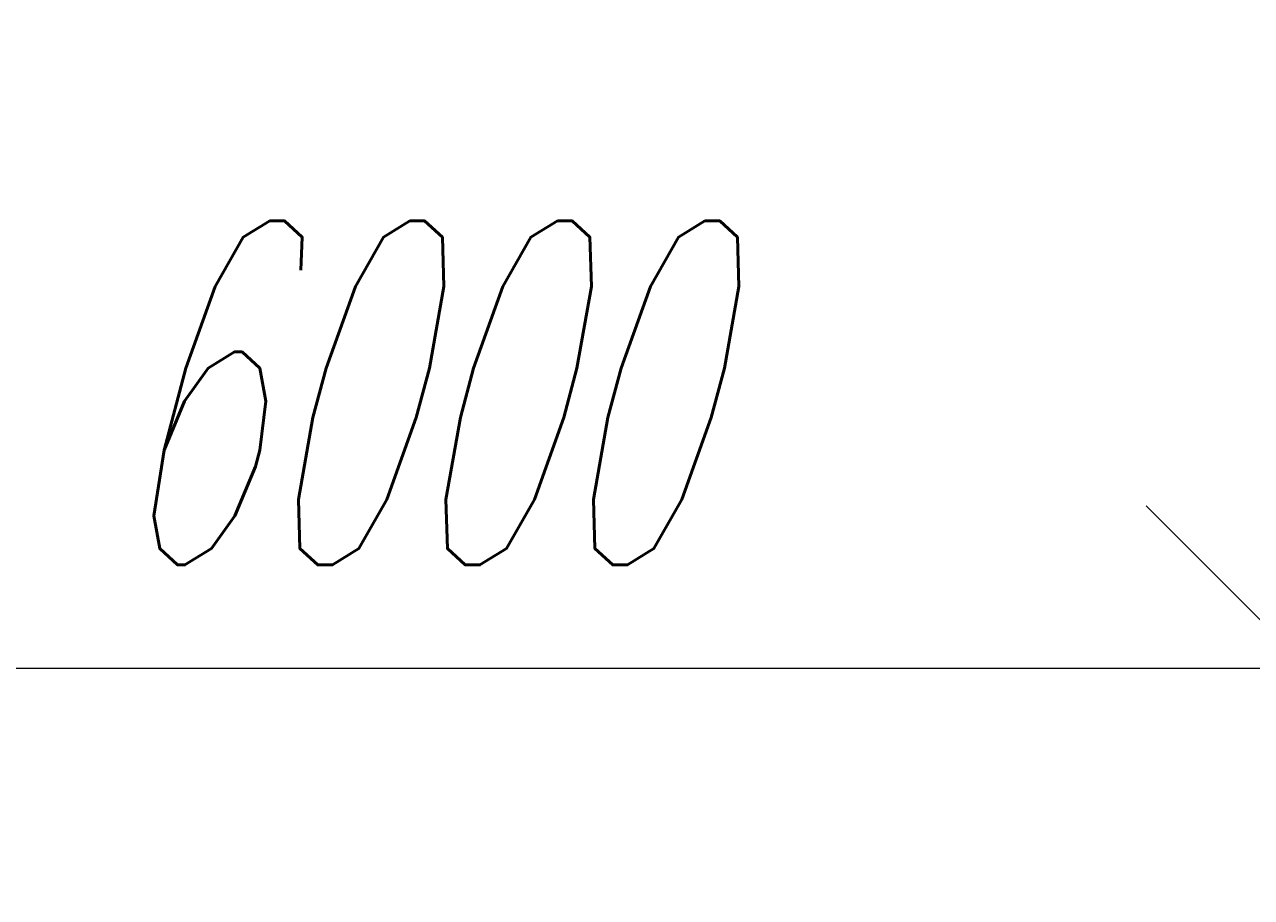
# Model space of a CAD drawing. Extents: x 8365 to 131642, y 1960 to 79602.
# Tile 19 of 121: x 39314 to 43592, y 5900 to 8945. Entities that reach past the tile are written whole.
import ezdxf
from ezdxf.enums import TextEntityAlignment as Align

# ---------------------------------------------------------------- set-up
doc = ezdxf.new("R2010")
doc.units = 0
doc.header["$LTSCALE"] = 100
doc.header["$MEASUREMENT"] = 0
doc.layers.add('1', color=7, linetype='Continuous')
doc.styles.get("Standard").update_dxf_attribs({"font": 'txt', "bigfont": 'bigfont'})
doc.dimstyles.get("Standard").update_dxf_attribs({"dimtxt": 0.18, "dimasz": 0.18, "dimexe": 0.18, "dimexo": 0.0625, "dimgap": 0.09, "dimtad": 0, "dimtih": 1, "dimtoh": 1, "dimdec": 4, "dimzin": 0, "dimdsep": 46, "dimtxsty": 'Standard', "dimcen": 0.09, "dimadec": 0, "dimazin": 0, "dimtfac": 1, "dimtdec": 4, "dimtofl": 0, "dimtmove": 0, "dimatfit": 0, "dimfxl": 1, "dimtolj": 1, "dimtzin": 0, "dimarcsym": 0})

# ---------------------------------------------------------------- blocks, each defined once
blk = doc.blocks.new('*D126')
at = {"layer": '1', "color": 7, "linetype": 'Continuous', "lineweight": 9}
for p, q in [((43790.4, 5900), (43790.4, 8945)), ((43224.7, 7265.7), (44356, 6134.3)), ((37790.4, 6700), (43790.4, 6700))]:
    blk.add_line(p, q, dxfattribs=at)
at = {"layer": '1', "color": 7, "linetype": 'Continuous', "lineweight": 9, "oblique": 15, "width": 0.5}
blk.add_text('6000', height=1200, dxfattribs=at).set_placement((39590.4, 6700), align=Align.BOTTOM_LEFT)

msp = doc.modelspace()

# ---------------------------------------------------------------- dimensions: what is measured, and where the dimension line sits
at = {"layer": '1', "color": 7, "linetype": 'Continuous', "lineweight": 9}
dim = msp.add_linear_dim(base=(37790.35732, 6700), p1=(37790.35732, 6700), p2=(43790.35427, 8944.95385), text='6000', dimstyle='Standard', dxfattribs=at)
dim.commit()
dim.dimension.update_dxf_attribs({"geometry": '*D126', "text_midpoint": (40790.35579, 6700)})

doc.saveas('drawing.dxf')
